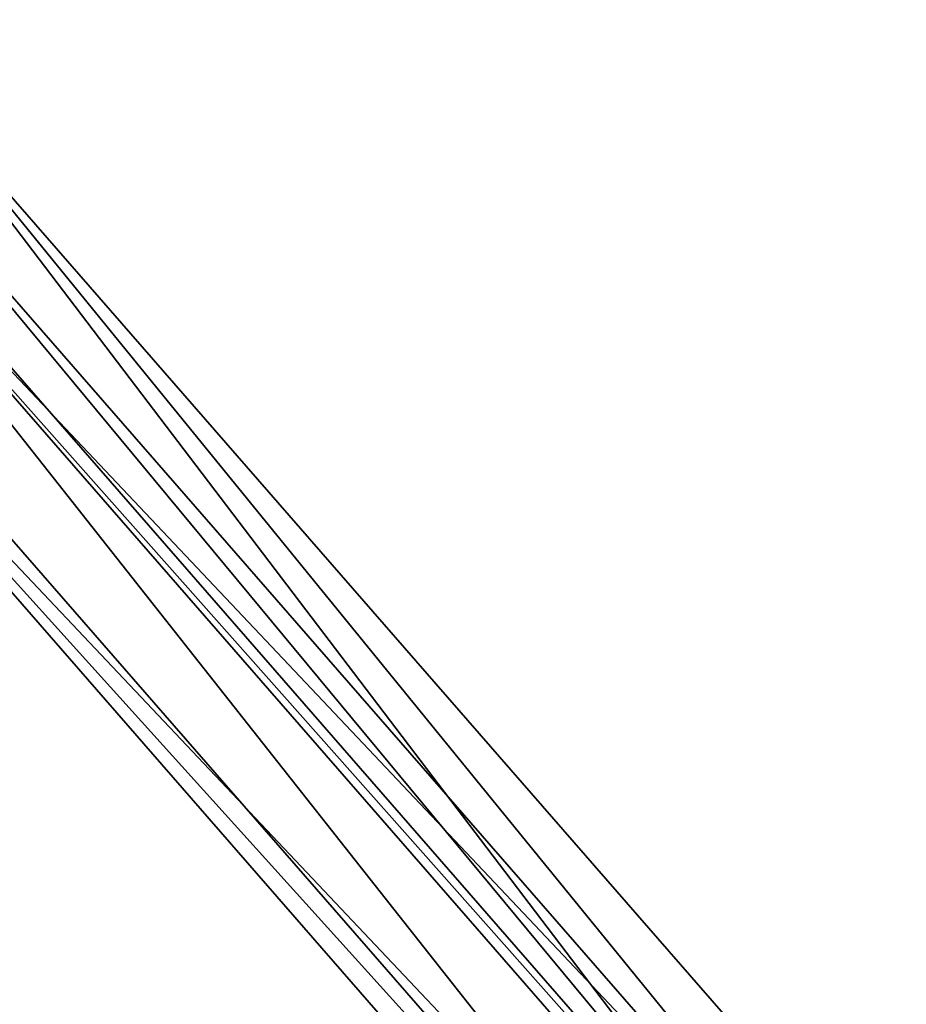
# Model space of a CAD drawing. Extents: x 1239 to 1951, y -365 to 347.
# Tile 111 of 202: x 1481 to 1486, y -108 to -102. Entities that reach past the tile are written whole.
import ezdxf

# ---------------------------------------------------------------- set-up
doc = ezdxf.new("R2010")
doc.units = 0
doc.header["$LTSCALE"] = 25.4
doc.layers.get('0').update_dxf_attribs({"color": 13, "linetype": 'CONTINUOUS'})

# ---------------------------------------------------------------- blocks, each defined once
blk = doc.blocks.new('GRUPUJ_10')
at = {"color": 0}
mesh = blk.add_polyface(dxfattribs=at)
corners = [(238.7926940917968, 261.2639083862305, 403.8466491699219), (246.0672302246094, 251.7079696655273, 404.0610046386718), (238.1691284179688, 260.7627334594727, 404.0610046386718), (246.6484374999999, 252.257682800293, 403.8466491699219)]
mesh.append_faces([[corners[k] for k in face] for face in [(0, 1, 2), (1, 0, 3)]], dxfattribs={"vtx0": -1, "color": 0})
mesh = blk.add_polyface(dxfattribs=at)
corners = [(246.3578186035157, 251.9828186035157, 404.7538146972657), (238.7926940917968, 261.2639083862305, 404.6466369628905), (238.4809265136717, 261.0133209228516, 404.7538146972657), (246.6484374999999, 252.257682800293, 404.6466369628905)]
mesh.append_faces([[corners[k] for k in face] for face in [(0, 1, 2), (1, 0, 3)]], dxfattribs={"vtx0": -1, "color": 0})
mesh = blk.add_polyface(dxfattribs=at)
corners = [(246.1450805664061, 251.7816162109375, 405.046661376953), (238.4809265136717, 261.0133209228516, 404.7538146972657), (238.2526855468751, 260.8298797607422, 405.046661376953), (246.3578186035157, 251.9828186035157, 404.7538146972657)]
mesh.append_faces([[corners[k] for k in face] for face in [(0, 1, 2), (1, 0, 3)]], dxfattribs={"vtx0": -1, "color": 0})
mesh = blk.add_polyface(dxfattribs=at)
corners = [(246.1450805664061, 251.7816162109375, 405.046661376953), (238.1691284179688, 260.7627334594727, 405.4466857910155), (246.0672302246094, 251.7079696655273, 405.4466857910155), (238.2526855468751, 260.8298797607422, 405.046661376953)]
mesh.append_faces([[corners[k] for k in face] for face in [(0, 1, 2), (1, 0, 3)]], dxfattribs={"vtx0": -1, "color": 0})
mesh = blk.add_polyface(dxfattribs=at)
corners = [(238.1691284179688, 260.7627334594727, 404.0610046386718), (245.6417541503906, 251.305549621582, 404.6466369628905), (237.7126464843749, 260.3958587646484, 404.6466369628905), (246.0672302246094, 251.7079696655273, 404.0610046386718)]
mesh.append_faces([[corners[k] for k in face] for face in [(0, 1, 2), (1, 0, 3)]], dxfattribs={"vtx0": -1, "color": 0})
mesh = blk.add_polyface(dxfattribs=at)
corners = [(238.1691284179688, 260.7627334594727, 431.8466491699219), (246.0672302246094, 251.7079696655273, 405.4466857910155), (238.1691284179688, 260.7627334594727, 405.4466857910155)]
mesh.append_faces([[corners[k] for k in face] for face in [(0, 1, 2)]], dxfattribs={"color": 0})
mesh = blk.add_polyface(dxfattribs=at)
corners = [(238.1691284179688, 260.7627334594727, 431.8466491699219), (254.6683044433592, 243.3180923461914, 431.8466491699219), (246.0672302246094, 251.7079696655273, 405.4466857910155)]
mesh.append_faces([[corners[k] for k in face] for face in [(0, 1, 2)]], dxfattribs={"color": 0})
mesh = blk.add_polyface(dxfattribs=at)
corners = [(237.5455627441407, 260.2615737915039, 405.4466857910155), (245.6417541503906, 251.305549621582, 404.6466369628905), (245.4859924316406, 251.1582489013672, 405.4466857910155), (237.7126464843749, 260.3958587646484, 404.6466369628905)]
mesh.append_faces([[corners[k] for k in face] for face in [(0, 1, 2), (1, 0, 3)]], dxfattribs={"vtx0": -1, "color": 0})
mesh = blk.add_polyface(dxfattribs=at)
corners = [(237.5455627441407, 260.2615737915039, 431.8466491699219), (245.4859924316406, 251.1582489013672, 405.4466857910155), (254.1332092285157, 242.7233810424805, 431.8466491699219)]
mesh.append_faces([[corners[k] for k in face] for face in [(0, 1, 2)]], dxfattribs={"color": 0})
mesh = blk.add_polyface(dxfattribs=at)
corners = [(237.5455627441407, 260.2615737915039, 405.4466857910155), (245.4859924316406, 251.1582489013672, 405.4466857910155), (237.5455627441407, 260.2615737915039, 431.8466491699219)]
mesh.append_faces([[corners[k] for k in face] for face in [(0, 1, 2)]], dxfattribs={"color": 0})
blk = doc.blocks.new('CRISTAL-L-7631-7630_STL_1')
at = {"color": 250}
blk.add_blockref('GRUPUJ_10', (146.5341796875, -354.2299499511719, 165.3724060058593), dxfattribs=at)
blk = doc.blocks.new('GRUPUJ_16')
at = {"color": 0}
blk.add_blockref('CRISTAL-L-7631-7630_STL_1', (-144.9902801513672, 356.060302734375, -7.219059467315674), dxfattribs=at)
blk = doc.blocks.new('GRUPUJ_5')
at = {"color": 0}
blk.add_blockref('GRUPUJ_16', (0, 0), dxfattribs=at)

msp = doc.modelspace()

# ---------------------------------------------------------------- block references
at = {"color": 0}
msp.add_blockref('GRUPUJ_5', (1239.458999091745, -364.8493169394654), dxfattribs=at)

doc.saveas('drawing.dxf')
